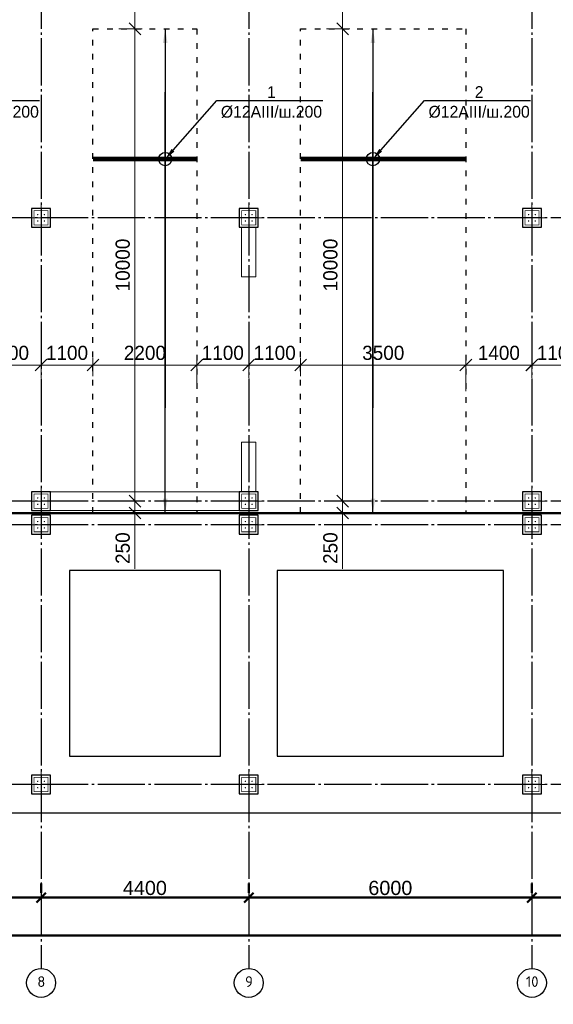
# Model space of a CAD drawing. Header units: millimetres. Extents: x -33345 to 4712671, y -3392 to 121473.
# Tile 106 of 256: x 644289 to 655595, y 60607 to 81457. Entities that reach past the tile are written whole.
import ezdxf
from ezdxf import colors
from ezdxf.entities.mleader import LeaderData, LeaderLine
from ezdxf.math import Vec2, Vec3

# ---------------------------------------------------------------- set-up
doc = ezdxf.new("R2010")
doc.units = ezdxf.units.MM
for name, pattern in [('ACAD_ISO03W100', [30, 12, -18]), ('CENTER2', [28.575, 19.05, -3.175, 3.175, -3.175]), ('ГОСТ 2.303 5', [24, 20, -1.5, 1, -1.5])]:
    doc.linetypes.add(name, pattern=pattern)
doc.layers.add('00-Axes', color=1, linetype='CENTER2')
doc.layers.add('A _razmer rtt', color=164, linetype='Continuous')
for name, color, linetype, lineweight in [('A _Devor rtt', 176, 'Continuous', 30), ('doors', 250, 'Continuous', 5), ('КЖ Текст', 250, 'Continuous', 15)]:
    doc.layers.add(name, color=color, linetype=linetype, lineweight=lineweight)
doc.styles.add('GOST-2.304_Type-B_italic', font='GOST Common Italic.ttf')
doc.styles.add('ISO', font='isocpeui.ttf')
doc.styles.add('ISOCPEUR_1.00', font='isocpeui.ttf')
doc.styles.add('RUS text aehalf', font='aehalf.shx', dxfattribs={"width": 0.7, "oblique": 15})
doc.styles.get("Standard").update_dxf_attribs({"font": 'arial.ttf'})
doc.styles.add('X-U-RW-01$0$StyleROMANS', font='GOTHIC.TTF')
doc.dimstyles.new('A', dxfattribs={"dimtxt": 300, "dimasz": 150, "dimexe": 100, "dimexo": 100, "dimgap": 50, "dimtad": 1, "dimdec": 0, "dimzin": 9, "dimtxsty": 'GOST-2.304_Type-B_italic', "dimblk": 'ARCHTICK', "dimcen": 0, "dimdle": 100, "dimclrd": 256, "dimclre": 256, "dimclrt": 256, "dimadec": 0, "dimazin": 2, "dimtm": 1e-09, "dimtfac": 1, "dimtdec": 0, "dimtmove": 1, "dimatfit": 3, "dimfxl": 1, "dimtolj": 1, "dimlwd": -1, "dimlwe": -1, "dimarcsym": 1})
doc.dimstyles.new('ISO-25$0', dxfattribs={"dimtxt": 300, "dimasz": 200, "dimexe": 100, "dimexo": 300, "dimgap": 50, "dimtad": 1, "dimdec": 0, "dimtxsty": 'Standard', "dimblk": 'OBLIQUE', "dimcen": 250, "dimadec": 0, "dimazin": 0, "dimtfac": 1, "dimtdec": 0, "dimtmove": 0, "dimatfit": 3, "dimldrblk": 'OBLIQUE', "dimfxl": 1.25, "dimarcsym": 0})
doc.dimstyles.new('RUS м100', dxfattribs={"dimscale": 0, "dimtxt": 250, "dimasz": 100, "dimexe": 100, "dimexo": 0, "dimgap": 70, "dimtad": 1, "dimdec": 0, "dimdsep": 46, "dimtxsty": 'RUS text aehalf', "dimblk": 'OBLIQUE', "dimcen": 0.09, "dimdle": 100, "dimclrd": 256, "dimclre": 256, "dimclrt": 256, "dimadec": 1, "dimazin": 2, "dimtfac": 1, "dimtdec": 0, "dimtofl": 0, "dimtmove": 0, "dimatfit": 3, "dimldrblk": 'OBLIQUE', "dimfxl": 300, "dimtolj": 1, "dimtzin": 0, "dimlwd": -1, "dimlwe": -1, "dimarcsym": 0})

# ---------------------------------------------------------------- blocks, each defined once
blk = doc.blocks.new('_Oblique')
at = {"color": 0, "linetype": 'ByBlock', "lineweight": -2}
blk.add_line((-0.5, -0.5), (0.5, 0.5), dxfattribs=at)
blk = doc.blocks.new('*D272')
at = {"color": 0, "lineweight": -2, "transparency": 16777216}
for p, q in [((19727, -4026), (19727, -4226)), ((25727, -4026), (25727, -4226)), ((19727, -4326), (25727, -4326))]:
    blk.add_line(p, q, dxfattribs=at)
at = {"layer": 'Defpoints', "color": 0, "lineweight": 30, "transparency": 16777216}
for p in [(19727, -4326), (25727, -4326), (25727, -4326)]:
    blk.add_point(p, dxfattribs=at)
at = {"color": 0, "lineweight": -2, "transparency": 16777216, "xscale": 200, "yscale": 200, "zscale": 200, "rotation": 180}
blk.add_blockref('_Oblique', (19727, -4326), dxfattribs=at)
at = {"color": 0, "lineweight": -2, "transparency": 16777216, "xscale": 200, "yscale": 200, "zscale": 200}
blk.add_blockref('_Oblique', (25727, -4326), dxfattribs=at)
at = {"color": 0, "lineweight": 0, "transparency": 16777216, "insert": (22727, -4123), "char_height": 300, "attachment_point": 5}
blk.add_mtext('6000', dxfattribs=at)
blk = doc.blocks.new('*D273')
at = {"color": 0, "lineweight": -2, "transparency": 16777216}
for p, q in [((25727, -4026), (25727, -4226)), ((30127, -4026), (30127, -4226)), ((25727, -4326), (30127, -4326))]:
    blk.add_line(p, q, dxfattribs=at)
at = {"layer": 'Defpoints', "color": 0, "lineweight": 30, "transparency": 16777216}
for p in [(25727, -4326), (30127, -4326), (30127, -4326)]:
    blk.add_point(p, dxfattribs=at)
at = {"color": 0, "lineweight": -2, "transparency": 16777216, "xscale": 200, "yscale": 200, "zscale": 200, "rotation": 180}
blk.add_blockref('_Oblique', (25727, -4326), dxfattribs=at)
at = {"color": 0, "lineweight": -2, "transparency": 16777216, "xscale": 200, "yscale": 200, "zscale": 200}
blk.add_blockref('_Oblique', (30127, -4326), dxfattribs=at)
at = {"color": 0, "lineweight": 0, "transparency": 16777216, "insert": (27927, -4123), "char_height": 300, "attachment_point": 5}
blk.add_mtext('4400', dxfattribs=at)
blk = doc.blocks.new('*D274')
at = {"color": 0, "lineweight": -2, "transparency": 16777216}
for p, q in [((30127, -4026), (30127, -4226)), ((36127, -4026), (36127, -4226)), ((30127, -4326), (36127, -4326))]:
    blk.add_line(p, q, dxfattribs=at)
at = {"layer": 'Defpoints', "color": 0, "lineweight": 30, "transparency": 16777216}
for p in [(30127, -4326), (36127, -4326), (36127, -4326)]:
    blk.add_point(p, dxfattribs=at)
at = {"color": 0, "lineweight": -2, "transparency": 16777216, "xscale": 200, "yscale": 200, "zscale": 200, "rotation": 180}
blk.add_blockref('_Oblique', (30127, -4326), dxfattribs=at)
at = {"color": 0, "lineweight": -2, "transparency": 16777216, "xscale": 200, "yscale": 200, "zscale": 200}
blk.add_blockref('_Oblique', (36127, -4326), dxfattribs=at)
at = {"color": 0, "lineweight": 0, "transparency": 16777216, "insert": (33127, -4123), "char_height": 300, "attachment_point": 5}
blk.add_mtext('6000', dxfattribs=at)
blk = doc.blocks.new('*D275')
at = {"color": 0, "lineweight": -2, "transparency": 16777216}
for p, q in [((36127, -4026), (36127, -4226)), ((42127, -4026), (42127, -4226)), ((36127, -4326), (42127, -4326))]:
    blk.add_line(p, q, dxfattribs=at)
at = {"layer": 'Defpoints', "color": 0, "lineweight": 30, "transparency": 16777216}
for p in [(36127, -4326), (42127, -4326), (42127, -4326)]:
    blk.add_point(p, dxfattribs=at)
at = {"color": 0, "lineweight": -2, "transparency": 16777216, "xscale": 200, "yscale": 200, "zscale": 200, "rotation": 180}
blk.add_blockref('_Oblique', (36127, -4326), dxfattribs=at)
at = {"color": 0, "lineweight": -2, "transparency": 16777216, "xscale": 200, "yscale": 200, "zscale": 200}
blk.add_blockref('_Oblique', (42127, -4326), dxfattribs=at)
at = {"color": 0, "lineweight": 0, "transparency": 16777216, "insert": (39127, -4123), "char_height": 300, "attachment_point": 5}
blk.add_mtext('6000', dxfattribs=at)
blk = doc.blocks.new('*D276')
at = {"color": 0, "lineweight": -2, "transparency": 16777216}
for p, q in [((-17273, -4826), (-17273, -5026)), ((42127, -4826), (42127, -5026)), ((42127, -5126), (-17273, -5126))]:
    blk.add_line(p, q, dxfattribs=at)
at = {"layer": 'Defpoints', "color": 0, "lineweight": 30, "transparency": 16777216}
for p in [(-17273, -5126), (-17273, -5126), (42127, -5126)]:
    blk.add_point(p, dxfattribs=at)
at = {"color": 0, "lineweight": -2, "transparency": 16777216, "xscale": 200, "yscale": 200, "zscale": 200, "rotation": 180}
blk.add_blockref('_Oblique', (-17273, -5126), dxfattribs=at)
at = {"color": 0, "lineweight": -2, "transparency": 16777216, "xscale": 200, "yscale": 200, "zscale": 200}
blk.add_blockref('_Oblique', (42127, -5126), dxfattribs=at)
at = {"color": 0, "lineweight": 0, "transparency": 16777216, "insert": (12427, -4923), "char_height": 300, "attachment_point": 5}
blk.add_mtext('59400', dxfattribs=at)
blk = doc.blocks.new('column')
at = {"lineweight": 0}
for points in [[(-68, 56, -1), (-68, 86, -1)], [(68, 56, 1), (68, 86, 1)], [(-68, -56, 1), (-68, -86, 1)], [(68, -56, -1), (68, -86, -1)]]:
    blk.add_hatch(color=0, dxfattribs=at).paths.add_polyline_path(points)
at = {"color": 0, "lineweight": 0}
for p, q in [((0, 300), (0, -300)), ((300, 0), (-300, 0))]:
    blk.add_line(p, q, dxfattribs=at)
at = {"lineweight": 30}
blk.add_lwpolyline([(-200, 200), (200, 200), (200, -200), (-200, -200)], close=True, dxfattribs=at)
at = {"color": 0, "lineweight": 0, "const_width": 15}
blk.add_lwpolyline([(150, -150), (150, 150), (-150, 150), (-150, -150)], close=True, dxfattribs=at)
blk = doc.blocks.new('_ArchTick')
at = {"color": 0, "linetype": 'ByBlock', "const_width": 0.15}
blk.add_lwpolyline([(-0.5, -0.5), (0.5, 0.5)], dxfattribs=at)
blk = doc.blocks.new('*D2002')
at = {"layer": 'Defpoints', "color": 0, "ltscale": 10, "transparency": 16777216}
for p in [(651072, 71262), (651131, 71262), (651072, 71012)]:
    blk.add_point(p, dxfattribs=at)
at = {"layer": 'doors', "ltscale": 10, "transparency": 16777216}
for p, q in [((651131, 70862), (651131, 71412)), ((651072, 71262), (651281, 71262)), ((651072, 71012), (651281, 71012)), ((651131, 69832), (651131, 71012))]:
    blk.add_line(p, q, dxfattribs=at)
at = {"layer": 'doors', "ltscale": 10, "transparency": 16777216, "xscale": 250, "yscale": 250, "zscale": 250}
for p, rotation in [((651131, 71262), 90), ((651131, 71012), 270)]:
    blk.add_blockref('_Oblique', p, dxfattribs=dict(at, rotation=rotation))
at = {"layer": 'doors', "ltscale": 10, "transparency": 16777216, "insert": (650873, 70267), "char_height": 300, "attachment_point": 5, "rotation": 90, "style": 'X-U-RW-01$0$StyleROMANS'}
blk.add_mtext('\\A1;250', dxfattribs=at)
blk = doc.blocks.new('*D2003')
at = {"layer": 'Defpoints', "color": 0, "ltscale": 10, "transparency": 16777216}
for p in [(650790, 81262), (651131, 81262), (651072, 71262)]:
    blk.add_point(p, dxfattribs=at)
at = {"layer": 'doors', "ltscale": 10, "transparency": 16777216}
for p, q in [((651131, 71112), (651131, 81412)), ((650790, 81262), (651281, 81262)), ((651072, 71262), (651281, 71262))]:
    blk.add_line(p, q, dxfattribs=at)
at = {"layer": 'doors', "ltscale": 10, "transparency": 16777216, "xscale": 250, "yscale": 250, "zscale": 250}
for p, rotation in [((651131, 81262), 90), ((651131, 71262), 270)]:
    blk.add_blockref('_Oblique', p, dxfattribs=dict(at, rotation=rotation))
at = {"layer": 'doors', "ltscale": 10, "transparency": 16777216, "insert": (650873, 76262), "char_height": 300, "attachment_point": 5, "rotation": 90, "style": 'X-U-RW-01$0$StyleROMANS'}
blk.add_mtext('\\A1;10000', dxfattribs=at)
blk = doc.blocks.new('*D2004')
at = {"layer": 'Defpoints', "color": 0, "ltscale": 10, "transparency": 16777216}
for p in [(650873, 83262), (651131, 83262), (650790, 81262)]:
    blk.add_point(p, dxfattribs=at)
at = {"layer": 'doors', "ltscale": 10, "transparency": 16777216}
for p, q in [((651131, 81112), (651131, 83412)), ((650873, 83262), (651281, 83262)), ((650790, 81262), (651281, 81262))]:
    blk.add_line(p, q, dxfattribs=at)
at = {"layer": 'doors', "ltscale": 10, "transparency": 16777216, "xscale": 250, "yscale": 250, "zscale": 250}
for p, rotation in [((651131, 83262), 90), ((651131, 81262), 270)]:
    blk.add_blockref('_Oblique', p, dxfattribs=dict(at, rotation=rotation))
at = {"layer": 'doors', "ltscale": 10, "transparency": 16777216, "insert": (650873, 82262), "char_height": 300, "attachment_point": 5, "rotation": 90, "style": 'X-U-RW-01$0$StyleROMANS'}
blk.add_mtext('\\A1;2000', dxfattribs=at)
blk = doc.blocks.new('*D3224')
at = {"layer": 'Defpoints', "color": 0, "ltscale": 100, "transparency": 16777216}
for p in [(653742, 74143), (650242, 73905), (653742, 73741)]:
    blk.add_point(p, dxfattribs=at)
at = {"layer": 'doors', "ltscale": 100, "transparency": 16777216}
for p, q in [((650242, 73905), (650242, 74293)), ((653742, 73741), (653742, 74293)), ((650092, 74143), (653892, 74143))]:
    blk.add_line(p, q, dxfattribs=at)
at = {"layer": 'doors', "ltscale": 100, "transparency": 16777216, "xscale": 250, "yscale": 250, "zscale": 250, "rotation": 180}
blk.add_blockref('_Oblique', (650242, 74143), dxfattribs=at)
at = {"layer": 'doors', "ltscale": 100, "transparency": 16777216, "xscale": 250, "yscale": 250, "zscale": 250}
blk.add_blockref('_Oblique', (653742, 74143), dxfattribs=at)
at = {"layer": 'doors', "lineweight": 13, "ltscale": 100, "transparency": 16777216, "insert": (651992, 74400), "char_height": 300, "attachment_point": 5, "style": 'X-U-RW-01$0$StyleROMANS'}
blk.add_mtext('\\A1;3500', dxfattribs=at)
blk = doc.blocks.new('*D1975')
at = {"layer": 'Defpoints', "color": 0, "ltscale": 10, "transparency": 16777216}
for p in [(646672, 71262), (646731, 71262), (646672, 71012)]:
    blk.add_point(p, dxfattribs=at)
at = {"layer": 'doors', "ltscale": 10, "transparency": 16777216}
for p, q in [((646731, 70862), (646731, 71412)), ((646672, 71262), (646881, 71262)), ((646672, 71012), (646881, 71012)), ((646731, 69832), (646731, 71012))]:
    blk.add_line(p, q, dxfattribs=at)
at = {"layer": 'doors', "ltscale": 10, "transparency": 16777216, "xscale": 250, "yscale": 250, "zscale": 250}
for p, rotation in [((646731, 71262), 90), ((646731, 71012), 270)]:
    blk.add_blockref('_Oblique', p, dxfattribs=dict(at, rotation=rotation))
at = {"layer": 'doors', "ltscale": 10, "transparency": 16777216, "insert": (646473, 70267), "char_height": 300, "attachment_point": 5, "rotation": 90, "style": 'X-U-RW-01$0$StyleROMANS'}
blk.add_mtext('\\A1;250', dxfattribs=at)
blk = doc.blocks.new('*D1976')
at = {"layer": 'Defpoints', "color": 0, "ltscale": 10, "transparency": 16777216}
for p in [(646390, 81262), (646731, 81262), (646672, 71262)]:
    blk.add_point(p, dxfattribs=at)
at = {"layer": 'doors', "ltscale": 10, "transparency": 16777216}
for p, q in [((646731, 71112), (646731, 81412)), ((646390, 81262), (646881, 81262)), ((646672, 71262), (646881, 71262))]:
    blk.add_line(p, q, dxfattribs=at)
at = {"layer": 'doors', "ltscale": 10, "transparency": 16777216, "xscale": 250, "yscale": 250, "zscale": 250}
for p, rotation in [((646731, 81262), 90), ((646731, 71262), 270)]:
    blk.add_blockref('_Oblique', p, dxfattribs=dict(at, rotation=rotation))
at = {"layer": 'doors', "ltscale": 10, "transparency": 16777216, "insert": (646473, 76262), "char_height": 300, "attachment_point": 5, "rotation": 90, "style": 'X-U-RW-01$0$StyleROMANS'}
blk.add_mtext('\\A1;10000', dxfattribs=at)
blk = doc.blocks.new('*D1977')
at = {"layer": 'Defpoints', "color": 0, "ltscale": 10, "transparency": 16777216}
for p in [(646473, 83262), (646731, 83262), (646390, 81262)]:
    blk.add_point(p, dxfattribs=at)
at = {"layer": 'doors', "ltscale": 10, "transparency": 16777216}
for p, q in [((646731, 81112), (646731, 83412)), ((646473, 83262), (646881, 83262)), ((646390, 81262), (646881, 81262))]:
    blk.add_line(p, q, dxfattribs=at)
at = {"layer": 'doors', "ltscale": 10, "transparency": 16777216, "xscale": 250, "yscale": 250, "zscale": 250}
for p, rotation in [((646731, 83262), 90), ((646731, 81262), 270)]:
    blk.add_blockref('_Oblique', p, dxfattribs=dict(at, rotation=rotation))
at = {"layer": 'doors', "ltscale": 10, "transparency": 16777216, "insert": (646473, 82262), "char_height": 300, "attachment_point": 5, "rotation": 90, "style": 'X-U-RW-01$0$StyleROMANS'}
blk.add_mtext('\\A1;2000', dxfattribs=at)
blk = doc.blocks.new('*D1979')
at = {"layer": 'Defpoints', "color": 0, "ltscale": 100, "transparency": 16777216}
for p in [(648042, 74143), (645842, 73905), (648042, 73875)]:
    blk.add_point(p, dxfattribs=at)
at = {"layer": 'doors', "ltscale": 100, "transparency": 16777216}
for p, q in [((645842, 73905), (645842, 74293)), ((648042, 73875), (648042, 74293)), ((645692, 74143), (648192, 74143))]:
    blk.add_line(p, q, dxfattribs=at)
at = {"layer": 'doors', "ltscale": 100, "transparency": 16777216, "xscale": 250, "yscale": 250, "zscale": 250, "rotation": 180}
blk.add_blockref('_Oblique', (645842, 74143), dxfattribs=at)
at = {"layer": 'doors', "ltscale": 100, "transparency": 16777216, "xscale": 250, "yscale": 250, "zscale": 250}
blk.add_blockref('_Oblique', (648042, 74143), dxfattribs=at)
at = {"layer": 'doors', "lineweight": 13, "ltscale": 100, "transparency": 16777216, "insert": (646942, 74400), "char_height": 300, "attachment_point": 5, "style": 'X-U-RW-01$0$StyleROMANS'}
blk.add_mtext('\\A1;2200', dxfattribs=at)
blk = doc.blocks.new('*D3208')
at = {"layer": 'Defpoints', "color": 0, "ltscale": 100, "transparency": 16777216}
for p in [(656242, 74143), (655142, 73875), (656242, 73427)]:
    blk.add_point(p, dxfattribs=at)
at = {"layer": 'doors', "ltscale": 100, "transparency": 16777216}
for p, q in [((655142, 73875), (655142, 74293)), ((656242, 73427), (656242, 74293)), ((654992, 74143), (656392, 74143))]:
    blk.add_line(p, q, dxfattribs=at)
at = {"layer": 'doors', "ltscale": 100, "transparency": 16777216, "xscale": 250, "yscale": 250, "zscale": 250, "rotation": 180}
blk.add_blockref('_Oblique', (655142, 74143), dxfattribs=at)
at = {"layer": 'doors', "ltscale": 100, "transparency": 16777216, "xscale": 250, "yscale": 250, "zscale": 250}
blk.add_blockref('_Oblique', (656242, 74143), dxfattribs=at)
at = {"layer": 'doors', "lineweight": 13, "ltscale": 100, "transparency": 16777216, "insert": (655692, 74400), "char_height": 300, "attachment_point": 5, "style": 'X-U-RW-01$0$StyleROMANS'}
blk.add_mtext('\\A1;1100', dxfattribs=at)
blk = doc.blocks.new('*D3210')
at = {"layer": 'Defpoints', "color": 0, "ltscale": 100, "transparency": 16777216}
for p in [(653742, 74143), (655141, 73875), (653742, 73592)]:
    blk.add_point(p, dxfattribs=at)
at = {"layer": 'doors', "ltscale": 100, "transparency": 16777216}
for p, q in [((653742, 73592), (653742, 74293)), ((655141, 73875), (655141, 74293)), ((655291, 74143), (653592, 74143))]:
    blk.add_line(p, q, dxfattribs=at)
at = {"layer": 'doors', "ltscale": 100, "transparency": 16777216, "xscale": 250, "yscale": 250, "zscale": 250, "rotation": 180}
blk.add_blockref('_Oblique', (653742, 74143), dxfattribs=at)
at = {"layer": 'doors', "ltscale": 100, "transparency": 16777216, "xscale": 250, "yscale": 250, "zscale": 250}
blk.add_blockref('_Oblique', (655141, 74143), dxfattribs=at)
at = {"layer": 'doors', "lineweight": 13, "ltscale": 100, "transparency": 16777216, "insert": (654441, 74400), "char_height": 300, "attachment_point": 5, "style": 'X-U-RW-01$0$StyleROMANS'}
blk.add_mtext('\\A1;1400', dxfattribs=at)
blk = doc.blocks.new('*D3211')
at = {"layer": 'Defpoints', "color": 0, "ltscale": 100, "transparency": 16777216}
for p in [(649142, 74143), (649142, 73875), (650242, 73905)]:
    blk.add_point(p, dxfattribs=at)
at = {"layer": 'doors', "ltscale": 100, "transparency": 16777216}
for p, q in [((649142, 73875), (649142, 74293)), ((650242, 73905), (650242, 74293)), ((650392, 74143), (648992, 74143))]:
    blk.add_line(p, q, dxfattribs=at)
at = {"layer": 'doors', "ltscale": 100, "transparency": 16777216, "xscale": 250, "yscale": 250, "zscale": 250, "rotation": 180}
blk.add_blockref('_Oblique', (649142, 74143), dxfattribs=at)
at = {"layer": 'doors', "ltscale": 100, "transparency": 16777216, "xscale": 250, "yscale": 250, "zscale": 250}
blk.add_blockref('_Oblique', (650242, 74143), dxfattribs=at)
at = {"layer": 'doors', "lineweight": 13, "ltscale": 100, "transparency": 16777216, "insert": (649692, 74400), "char_height": 300, "attachment_point": 5, "style": 'X-U-RW-01$0$StyleROMANS'}
blk.add_mtext('\\A1;1100', dxfattribs=at)
blk = doc.blocks.new('*D3212')
at = {"layer": 'Defpoints', "color": 0, "ltscale": 100, "transparency": 16777216}
for p in [(648043, 74143), (649142, 73875), (648043, 73741)]:
    blk.add_point(p, dxfattribs=at)
at = {"layer": 'doors', "ltscale": 100, "transparency": 16777216}
for p, q in [((648043, 73741), (648043, 74293)), ((649142, 73875), (649142, 74293)), ((649292, 74143), (647893, 74143))]:
    blk.add_line(p, q, dxfattribs=at)
at = {"layer": 'doors', "ltscale": 100, "transparency": 16777216, "xscale": 250, "yscale": 250, "zscale": 250, "rotation": 180}
blk.add_blockref('_Oblique', (648043, 74143), dxfattribs=at)
at = {"layer": 'doors', "ltscale": 100, "transparency": 16777216, "xscale": 250, "yscale": 250, "zscale": 250}
blk.add_blockref('_Oblique', (649142, 74143), dxfattribs=at)
at = {"layer": 'doors', "lineweight": 13, "ltscale": 100, "transparency": 16777216, "insert": (648592, 74400), "char_height": 300, "attachment_point": 5, "style": 'X-U-RW-01$0$StyleROMANS'}
blk.add_mtext('\\A1;1100', dxfattribs=at)
blk = doc.blocks.new('*D3213')
at = {"layer": 'Defpoints', "color": 0, "ltscale": 100, "transparency": 16777216}
for p in [(644742, 74143), (644742, 73875), (645842, 73905)]:
    blk.add_point(p, dxfattribs=at)
at = {"layer": 'doors', "ltscale": 100, "transparency": 16777216}
for p, q in [((644742, 73875), (644742, 74293)), ((645842, 73905), (645842, 74293)), ((645992, 74143), (644592, 74143))]:
    blk.add_line(p, q, dxfattribs=at)
at = {"layer": 'doors', "ltscale": 100, "transparency": 16777216, "xscale": 250, "yscale": 250, "zscale": 250, "rotation": 180}
blk.add_blockref('_Oblique', (644742, 74143), dxfattribs=at)
at = {"layer": 'doors', "ltscale": 100, "transparency": 16777216, "xscale": 250, "yscale": 250, "zscale": 250}
blk.add_blockref('_Oblique', (645842, 74143), dxfattribs=at)
at = {"layer": 'doors', "lineweight": 13, "ltscale": 100, "transparency": 16777216, "insert": (645292, 74400), "char_height": 300, "attachment_point": 5, "style": 'X-U-RW-01$0$StyleROMANS'}
blk.add_mtext('\\A1;1100', dxfattribs=at)
blk = doc.blocks.new('*D1980')
at = {"layer": 'Defpoints', "color": 0, "ltscale": 100, "transparency": 16777216}
for p in [(643342, 74143), (643342, 73875), (644741, 73875)]:
    blk.add_point(p, dxfattribs=at)
at = {"layer": 'doors', "ltscale": 100, "transparency": 16777216}
for p, q in [((643342, 73875), (643342, 74293)), ((644741, 73875), (644741, 74293)), ((644891, 74143), (643192, 74143))]:
    blk.add_line(p, q, dxfattribs=at)
at = {"layer": 'doors', "ltscale": 100, "transparency": 16777216, "xscale": 250, "yscale": 250, "zscale": 250, "rotation": 180}
blk.add_blockref('_Oblique', (643342, 74143), dxfattribs=at)
at = {"layer": 'doors', "ltscale": 100, "transparency": 16777216, "xscale": 250, "yscale": 250, "zscale": 250}
blk.add_blockref('_Oblique', (644741, 74143), dxfattribs=at)
at = {"layer": 'doors', "lineweight": 13, "ltscale": 100, "transparency": 16777216, "insert": (644041, 74400), "char_height": 300, "attachment_point": 5, "style": 'X-U-RW-01$0$StyleROMANS'}
blk.add_mtext('\\A1;1400', dxfattribs=at)
blk = doc.blocks.new('gfffggfsre')
at = {"layer": '00-Axes', "color": 251, "linetype": 'ГОСТ 2.303 5', "ltscale": 50, "true_color": 0x636466}
for points in [[(25727, 16269.4), (25727, -5825.8)], [(30127, 16269.4), (30127, -5825.8)], [(36127, 16269.4), (36127, -5825.8)], [(42327, 10069.4), (-21034.5, 10069.4)], [(42327, 4069.4), (-21034.5, 4069.4)], [(42327, 3569.4), (-20533.9, 3569.4), (-20643.6, 3457.5), (-21034.5, 3457.5)], [(42327, -1930.6), (-21034.5, -1930.6)]]:
    blk.add_lwpolyline(points, dxfattribs=at)
at = {"layer": '00-Axes', "color": 219, "linetype": 'ByBlock', "ltscale": 100, "true_color": 0x642165}
for centre in [(25727, -6131.8), (30127, -6131.8), (36127, -6131.8)]:
    blk.add_circle(centre, 306, dxfattribs=at)
at = {"layer": '00-Axes', "color": 219, "linetype": 'ByBlock', "ltscale": 100, "true_color": 0x642165, "char_height": 226.059, "attachment_point": 1, "style": 'ISOCPEUR_1.00'}
for s, insert in [('\\pxqc;{\\fISOCPEUR|b0|i0|c204|p34;8}', (25345.8, -5991.9)), ('\\pxqc;{\\fISOCPEUR|b0|i0|c204|p34;9}', (29745.8, -5991.9)), ('\\pxqc;{\\fISOCPEUR|b0|i0|c204|p34;10}', (35745.8, -5991.9))]:
    blk.add_mtext_dynamic_manual_height_columns(s, width=772.479, gutter_width=706.4, heights=[0], dxfattribs=dict(at, insert=insert))
at = {"color": 18, "lineweight": 0, "true_color": 0x000000}
for base, p1, p2, picture, middle in [((25727, -4325.8), (19727, -4325.8), (25727, -4325.8), '*D272', (22727, -4122.6)), ((30127, -4325.8), (25727, -4325.8), (30127, -4325.8), '*D273', (27927, -4122.6)), ((36127, -4325.8), (30127, -4325.8), (36127, -4325.8), '*D274', (33127, -4122.6)), ((42127, -4325.8), (36127, -4325.8), (42127, -4325.8), '*D275', (39127, -4122.6)), ((-17273, -5125.8), (42127, -5125.8), (-17273, -5125.8), '*D276', (12427, -4922.6))]:
    dim = blk.add_linear_dim(base=base, p1=p1, p2=p2, dimstyle='ISO-25$0', dxfattribs=at)
    dim.commit()
    dim.dimension.update_dxf_attribs({"geometry": picture, "text_midpoint": middle})

msp = doc.modelspace()

# ---------------------------------------------------------------- linework, layer by layer
at = {"color": 5, "lineweight": 30, "ltscale": 10}
for points in [[(601142.185, 71011.959), (601142.185, 83861.959), (661742.185, 83861.959), (661742.185, 71011.959)], [(661742.185, 70991.959), (638142.185, 70991.959), (638142.185, 68061.959), (638142.185, 68061.959), (638142.185, 64661.959), (661742.185, 64661.959)], [(648542.185, 69791.959), (645342.185, 69791.959), (645342.185, 65861.959), (648542.185, 65861.959)], [(654542.185, 69791.959), (649742.185, 69791.959), (649742.185, 65861.959), (654542.185, 65861.959)]]:
    msp.add_lwpolyline(points, close=True, dxfattribs=at)
at = {"color": 5, "linetype": 'ACAD_ISO03W100', "lineweight": 30, "ltscale": 10}
for points in [[(645841.824, 81261.959), (648042.546, 81261.959), (648042.546, 71011.959), (645841.824, 71011.959)], [(650241.824, 81261.959), (653741.587, 81261.959), (653741.587, 71011.959), (650241.824, 71011.959)]]:
    msp.add_lwpolyline(points, close=True, dxfattribs=at)
at = {"color": 244, "true_color": 0x991b1e, "const_width": 100}
for points in [[(648042.546, 78504.894), (645841.823, 78504.894)], [(653741.587, 78504.894), (650241.823, 78504.894)]]:
    msp.add_lwpolyline(points, dxfattribs=at)
for centre in [(647373.094, 78504.894), (651773.094, 78504.894)]:
    msp.add_circle(centre, 140)
at = {"layer": 'A _Devor rtt', "color": 192, "lineweight": 13, "ltscale": 10}
for points in [[(649292.185, 76011.959), (649292.185, 77061.959), (648992.185, 77061.959), (648992.185, 76011.959)], [(648992.185, 72511.959), (648992.185, 71461.959), (649292.185, 71461.959), (649292.185, 72511.959)], [(644942.185, 71461.959), (648942.185, 71461.959), (648942.185, 71061.959), (644942.185, 71061.959)]]:
    msp.add_lwpolyline(points, close=True, dxfattribs=at)

# ---------------------------------------------------------------- block references
at = {"color": 244, "lineweight": 50, "true_color": 0x991b1e}
msp.add_blockref('gfffggfsre', (619015.221, 67192.552), dxfattribs=at)
at = {"xscale": -1, "rotation": 270}
for p in [(644742.185, 77261.959), (649142.185, 77261.959), (655142.185, 77261.959), (644742.185, 71261.959), (649142.185, 71261.959), (655142.185, 71261.959), (644742.185, 70761.959), (649142.185, 70761.959), (655142.185, 70761.959), (644742.185, 65261.959), (649142.185, 65261.959), (655142.185, 65261.959)]:
    msp.add_blockref('column', p, dxfattribs=at)

# ---------------------------------------------------------------- texts
at = {"insert": (351439.431, 62275.551), "char_height": 500, "width": 9875.6458, "attachment_point": 1, "style": 'ISO'}
msp.add_mtext('\\pi4343.31532;{\\LА-А\\P\\pi0;Армирование приямка. M 1:20}', dxfattribs=at)
at = {"layer": 'A _razmer rtt', "insert": (440751.825, 74306.708), "char_height": 300, "width": 2125.65341, "attachment_point": 1, "style": 'X-U-RW-01$0$StyleROMANS'}
msp.add_mtext('\\pi787.25852;X-1\\P\\pi400.23201;шаг 400', dxfattribs=at)
at = {"layer": 'КЖ Текст', "color": 0, "insert": (590216.149, 69272.497), "char_height": 350, "width": 7453.30724, "attachment_point": 5, "style": 'X-U-RW-01$0$StyleROMANS'}
msp.add_mtext('\\pi-687.015,l700,t700;1.^IДанный лист читать совместно с л. \\P2.^IВязку поперечных стержней (хомутов) во всех пересечениях с рабочей арматурой проводить отожжённой стальной проволокой диаметром 0.8-1.2мм. \\P3.^IКонцы поперечных стержней (хомутов) заводить в тело бетона на длину не менее 50мм.\\P4.^IКонцы продольных стержней заанкеровать в торцевые колонны на длину 40d (d-длина арматурного стержня).\\P5.^IМарка стали для арматуры АIII и АI должно быть 25Г2С или 35ГС по ГОСТ 14098-91\\P{\\A1;\\C256;6.^IПосле распалубливания боковые и верхние поверхности фундамента, соприкасающиеся с грунтом, обклеить полиизолом выступающими снизу фундамента. }', dxfattribs=at)

# ---------------------------------------------------------------- dimensions: what is measured, and where the dimension line sits
at = {"layer": 'doors', "ltscale": 10}
for base, p1, p2, picture, middle in [((646730.879, 83261.959), (646389.882, 81261.959), (646473.334, 83261.959), '*D1977', (646473.334, 82261.959)), ((651130.879, 83261.959), (650789.882, 81261.959), (650873.334, 83261.959), '*D2004', (650873.334, 82261.959)), ((646730.879, 81261.959), (646671.897, 71261.959), (646389.882, 81261.959), '*D1976', (646473.334, 76261.959)), ((651130.879, 81261.959), (651071.897, 71261.959), (650789.882, 81261.959), '*D2003', (650873.334, 76261.959))]:
    dim = msp.add_linear_dim(base=base, p1=p1, p2=p2, angle=90, dimstyle='RUS м100', override={"dimscale": 1, "dimtxt": 300, "dimasz": 250, "dimexe": 150, "dimgap": 100, "dimtxsty": 'X-U-RW-01$0$StyleROMANS', "dimdle": 150, "dimtmove": 1}, dxfattribs=at)
    dim.commit()
    dim.dimension.update_dxf_attribs({"geometry": picture, "text_midpoint": middle})
at = {"layer": 'doors', "color": 0, "lineweight": 13, "ltscale": 100}
for base, p1, p2, picture, middle in [((643341.587, 74142.809), (644741.185, 73874.506), (643341.587, 73874.506), '*D1980', (644041.386, 74400.355)), ((644742.185, 74142.809), (645841.824, 73905.494), (644742.185, 73874.506), '*D3213', (645292.004, 74400.355)), ((648041.546, 74142.809), (645841.824, 73905.494), (648041.546, 73874.506), '*D1979', (646941.685, 74400.355)), ((648042.546, 74142.809), (649142.185, 73874.506), (648042.546, 73741.364), '*D3212', (648592.366, 74400.355)), ((649142.185, 74142.809), (650241.824, 73905.494), (649142.185, 73874.506), '*D3211', (649692.004, 74400.355)), ((653741.587, 74142.809), (650241.824, 73905.494), (653741.587, 73741.364), '*D3224', (651991.705, 74400.355)), ((653741.587, 74142.809), (655141.185, 73874.506), (653741.587, 73592.287), '*D3210', (654441.386, 74400.355)), ((656241.824, 74142.809), (655142.185, 73874.506), (656241.824, 73426.525), '*D3208', (655692.004, 74400.355))]:
    dim = msp.add_linear_dim(base=base, p1=p1, p2=p2, dimstyle='RUS м100', override={"dimscale": 1, "dimtxt": 300, "dimasz": 250, "dimexe": 150, "dimgap": 100, "dimtxsty": 'X-U-RW-01$0$StyleROMANS', "dimdle": 150, "dimtmove": 1}, dxfattribs=at)
    dim.commit()
    dim.dimension.update_dxf_attribs({"geometry": picture, "text_midpoint": middle})
at = {"layer": 'doors', "ltscale": 10}
for base, p1, p2, picture, middle in [((646730.879, 71261.959), (646671.897, 71011.959), (646671.897, 71261.959), '*D1975', (646728.177, 70266.76)), ((651130.879, 71261.959), (651071.897, 71011.959), (651071.897, 71261.959), '*D2002', (651128.177, 70266.76))]:
    dim = msp.add_linear_dim(base=base, p1=p1, p2=p2, angle=90, dimstyle='RUS м100', override={"dimscale": 1, "dimtxt": 300, "dimasz": 250, "dimexe": 150, "dimgap": 100, "dimtxsty": 'X-U-RW-01$0$StyleROMANS', "dimdle": 150, "dimtmove": 1}, dxfattribs=at)
    dim.commit()
    dim.dimension.update_dxf_attribs({"geometry": picture, "text_midpoint": middle, "dimtype": 160})

# ---------------------------------------------------------------- leaders
for points in [[(647373.094, 81261.959), (647373.093, 73238.962)], [(651773.094, 81261.959), (651773.093, 73238.962)], [(647373.101, 71011.959), (647373.095, 79922.038)], [(651773.101, 71011.959), (651773.095, 79922.038)]]:
    msp.add_leader(points, dimstyle='A', override={"dimasz": 300, "dimtad": 0})
at = {"lineweight": 25, "ltscale": 100}
ml = msp.add_multileader_mtext('Standard', dxfattribs=at)
ml.set_content('2\\P%%C12AIII/ш.200', color=256, style='X-U-RW-01$0$StyleROMANS')
ml.set_leader_properties()
ml.build(insert=Vec2(0, 0))
ml.multileader.update_dxf_attribs({"text_left_attachment_type": 6, "text_right_attachment_type": 6, "dogleg_length": 0.36, "arrow_head_size": 250})
ctx = ml.context
ctx.base_point, ctx.char_height, ctx.arrow_head_size, ctx.plane_origin = Vec3(642467.657, 79748.749), 250, 250, Vec3(645085.533, 78004.075)
ctx.left_attachment, ctx.right_attachment, ctx.text_align_type = 6, 6, 1
notes = []
notes.append((ctx, [(1, (1, 1, 0), (642467.297, 79748.749), (1, 0), 0.36, [(0, [(641373.094, 78504.894)], 0, [])])]))
ctx.mtext.insert, ctx.mtext.defined_height, ctx.mtext.alignment, ctx.mtext.flow_direction = Vec3(643623.294, 80048.749), 460.074, 2, 5
ml = msp.add_multileader_mtext('Standard', dxfattribs=at)
ml.set_content('1\\P%%C12AIII/ш.200', color=256, style='X-U-RW-01$0$StyleROMANS')
ml.set_leader_properties()
ml.build(insert=Vec2(0, 0))
ml.multileader.update_dxf_attribs({"text_left_attachment_type": 6, "text_right_attachment_type": 6, "dogleg_length": 0.36, "arrow_head_size": 250})
ctx = ml.context
ctx.base_point, ctx.char_height, ctx.arrow_head_size, ctx.plane_origin = Vec3(648467.657, 79748.749), 250, 250, Vec3(651085.533, 78004.075)
ctx.left_attachment, ctx.right_attachment, ctx.text_align_type = 6, 6, 1
notes.append((ctx, [(1, (1, 1, 0), (648467.297, 79748.749), (1, 0), 0.36, [(0, [(647373.094, 78504.894)], 0, [])])]))
ctx.mtext.insert, ctx.mtext.defined_height, ctx.mtext.alignment, ctx.mtext.flow_direction = Vec3(649623.294, 80048.749), 460.074, 2, 5
ml = msp.add_multileader_mtext('Standard', dxfattribs=at)
ml.set_content('2\\P%%C12AIII/ш.200', color=256, style='X-U-RW-01$0$StyleROMANS')
ml.set_leader_properties()
ml.build(insert=Vec2(0, 0))
ml.multileader.update_dxf_attribs({"text_left_attachment_type": 6, "text_right_attachment_type": 6, "dogleg_length": 0.36, "arrow_head_size": 250})
ctx = ml.context
ctx.base_point, ctx.char_height, ctx.arrow_head_size, ctx.plane_origin = Vec3(652867.657, 79748.749), 250, 250, Vec3(655485.533, 78004.075)
ctx.left_attachment, ctx.right_attachment, ctx.text_align_type = 6, 6, 1
notes.append((ctx, [(1, (1, 1, 0), (652867.297, 79748.749), (1, 0), 0.36, [(0, [(651773.094, 78504.894)], 0, [])])]))
ctx.mtext.insert, ctx.mtext.defined_height, ctx.mtext.alignment, ctx.mtext.flow_direction = Vec3(654023.294, 80048.749), 460.074, 2, 5
for ctx, leaders in notes:
    for number, flags, end, landing, length, lines in leaders:
        leader = LeaderData()
        leader.index, (leader.has_last_leader_line, leader.has_dogleg_vector, leader.attachment_direction) = number, flags
        leader.last_leader_point, leader.dogleg_vector, leader.dogleg_length = Vec3(end), Vec3(landing), length
        for number, points, colour, breaks in lines:
            line = LeaderLine()
            line.index, line.vertices, line.color, line.breaks = number, Vec3.list(points), colors.encode_raw_color(colour), breaks
            leader.lines.append(line)
        ctx.leaders.append(leader)

doc.saveas('drawing.dxf')
